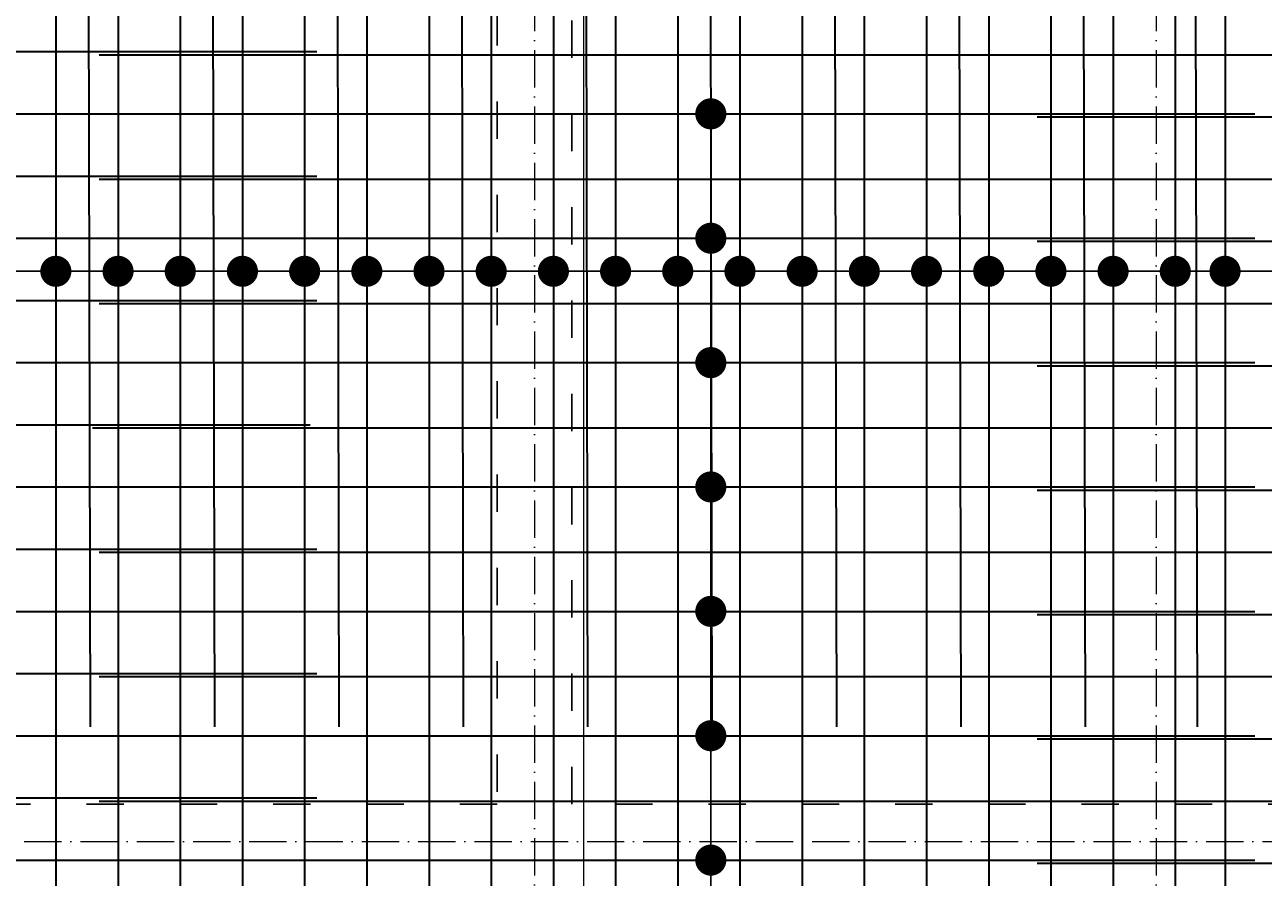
# Model space of a CAD drawing. Header units: millimetres. Extents: x 295948 to 312016, y 6878 to 18016.
# Tile 149 of 252: x 303427 to 303825, y 16273 to 16547. Entities that reach past the tile are written whole.
import ezdxf

# ---------------------------------------------------------------- set-up
doc = ezdxf.new("R2010")
doc.units = ezdxf.units.MM
doc.linetypes.add('ACAD_ISO03W100', pattern=[30, 12, -18])
doc.linetypes.add('ACAD_ISO10W100', pattern=[18, 12, -3, 0, -3])
for name, color, linetype, lineweight in [('konstrukcja wymiary', 1, 'Continuous', 13), ('osie', 5, 'ACAD_ISO10W100', 13), ('zbrojenie płyty', 141, 'Continuous', 35)]:
    doc.layers.add(name, color=color, linetype=linetype, lineweight=lineweight)
doc.layers.add('przerywane', color=6, linetype='ACAD_ISO03W100')
doc.styles.get("Standard").update_dxf_attribs({"font": 'romand.shx', "oblique": 10})
doc.dimstyles.new('kropki', dxfattribs={"dimtxt": 0.001, "dimasz": 10, "dimexe": 1.25, "dimexo": 0.625, "dimgap": 1, "dimtad": 1, "dimtxsty": 'Standard', "dimblk": 'DOT', "dimcen": 2.5, "dimadec": 0, "dimazin": 0, "dimtfac": 1, "dimtmove": 0, "dimatfit": 3, "dimfxl": 1, "dimfxlon": 1, "dimarcsym": 0})

# ---------------------------------------------------------------- blocks, each defined once
blk = doc.blocks.new('_Dot')
at = {"color": 0, "linetype": 'ByBlock', "lineweight": -2}
blk.add_line((-0.5, 0), (-1, 0), dxfattribs=at)
at = {"color": 0, "linetype": 'ByBlock', "const_width": 0.5}
blk.add_lwpolyline([(-0.25, 0, 1), (0.25, 0, 1)], format="xyb", close=True, dxfattribs=at)
blk = doc.blocks.new('*D2341')
at = {"layer": 'Defpoints', "color": 0, "transparency": 16777216}
for p in [(303636.56, 16558.24), (303636.56, 16518.24), (303647.19, 16518.24)]:
    blk.add_point(p, dxfattribs=at)
at = {"layer": 'konstrukcja wymiary', "color": 0, "lineweight": -2, "transparency": 16777216}
for p, q in [((303646.19, 16558.24), (303648.44, 16558.24)), ((303647.19, 16548.24), (303647.19, 16528.24)), ((303646.19, 16518.24), (303648.44, 16518.24))]:
    blk.add_line(p, q, dxfattribs=at)
at = {"layer": 'konstrukcja wymiary', "color": 0, "lineweight": -2, "transparency": 16777216, "xscale": 10, "yscale": 10, "zscale": 10}
for p, rotation in [((303647.19, 16558.24), 90), ((303647.19, 16518.24), 270)]:
    blk.add_blockref('_Dot', p, dxfattribs=dict(at, rotation=rotation))
at = {"layer": 'konstrukcja wymiary', "color": 0, "transparency": 16777216, "insert": (303646.19, 16538.24), "char_height": 0.001, "attachment_point": 5, "rotation": 90}
blk.add_mtext('40', dxfattribs=at)
blk = doc.blocks.new('*D2342')
at = {"layer": 'Defpoints', "color": 0, "transparency": 16777216}
for p in [(303636.56, 16518.24), (303636.56, 16478.24), (303647.19, 16478.24)]:
    blk.add_point(p, dxfattribs=at)
at = {"layer": 'konstrukcja wymiary', "color": 0, "lineweight": -2, "transparency": 16777216}
for p, q in [((303646.19, 16518.24), (303648.44, 16518.24)), ((303647.19, 16508.24), (303647.19, 16488.24)), ((303646.19, 16478.24), (303648.44, 16478.24))]:
    blk.add_line(p, q, dxfattribs=at)
at = {"layer": 'konstrukcja wymiary', "color": 0, "lineweight": -2, "transparency": 16777216, "xscale": 10, "yscale": 10, "zscale": 10}
for p, rotation in [((303647.19, 16518.24), 90), ((303647.19, 16478.24), 270)]:
    blk.add_blockref('_Dot', p, dxfattribs=dict(at, rotation=rotation))
at = {"layer": 'konstrukcja wymiary', "color": 0, "transparency": 16777216, "insert": (303646.19, 16498.24), "char_height": 0.001, "attachment_point": 5, "rotation": 90}
blk.add_mtext('40', dxfattribs=at)
blk = doc.blocks.new('*D2343')
at = {"layer": 'Defpoints', "color": 0, "transparency": 16777216}
for p in [(303636.56, 16478.24), (303636.56, 16438.24), (303647.19, 16438.24)]:
    blk.add_point(p, dxfattribs=at)
at = {"layer": 'konstrukcja wymiary', "color": 0, "lineweight": -2, "transparency": 16777216}
for p, q in [((303646.19, 16478.24), (303648.44, 16478.24)), ((303647.19, 16468.24), (303647.19, 16448.24)), ((303646.19, 16438.24), (303648.44, 16438.24))]:
    blk.add_line(p, q, dxfattribs=at)
at = {"layer": 'konstrukcja wymiary', "color": 0, "lineweight": -2, "transparency": 16777216, "xscale": 10, "yscale": 10, "zscale": 10}
for p, rotation in [((303647.19, 16478.24), 90), ((303647.19, 16438.24), 270)]:
    blk.add_blockref('_Dot', p, dxfattribs=dict(at, rotation=rotation))
at = {"layer": 'konstrukcja wymiary', "color": 0, "transparency": 16777216, "insert": (303646.19, 16458.24), "char_height": 0.001, "attachment_point": 5, "rotation": 90}
blk.add_mtext('40', dxfattribs=at)
blk = doc.blocks.new('*D2344')
at = {"layer": 'Defpoints', "color": 0, "transparency": 16777216}
for p in [(303636.56, 16438.24), (303636.56, 16398.24), (303647.19, 16398.24)]:
    blk.add_point(p, dxfattribs=at)
at = {"layer": 'konstrukcja wymiary', "color": 0, "lineweight": -2, "transparency": 16777216}
for p, q in [((303646.19, 16438.24), (303648.44, 16438.24)), ((303647.19, 16428.24), (303647.19, 16408.24)), ((303646.19, 16398.24), (303648.44, 16398.24))]:
    blk.add_line(p, q, dxfattribs=at)
at = {"layer": 'konstrukcja wymiary', "color": 0, "lineweight": -2, "transparency": 16777216, "xscale": 10, "yscale": 10, "zscale": 10}
for p, rotation in [((303647.19, 16438.24), 90), ((303647.19, 16398.24), 270)]:
    blk.add_blockref('_Dot', p, dxfattribs=dict(at, rotation=rotation))
at = {"layer": 'konstrukcja wymiary', "color": 0, "transparency": 16777216, "insert": (303646.19, 16418.24), "char_height": 0.001, "attachment_point": 5, "rotation": 90}
blk.add_mtext('40', dxfattribs=at)
blk = doc.blocks.new('*D2345')
at = {"layer": 'Defpoints', "color": 0, "transparency": 16777216}
for p in [(303636.56, 16398.24), (303636.56, 16358.24), (303647.19, 16358.24)]:
    blk.add_point(p, dxfattribs=at)
at = {"layer": 'konstrukcja wymiary', "color": 0, "lineweight": -2, "transparency": 16777216}
for p, q in [((303646.19, 16398.24), (303648.44, 16398.24)), ((303647.19, 16388.24), (303647.19, 16368.24)), ((303646.19, 16358.24), (303648.44, 16358.24))]:
    blk.add_line(p, q, dxfattribs=at)
at = {"layer": 'konstrukcja wymiary', "color": 0, "lineweight": -2, "transparency": 16777216, "xscale": 10, "yscale": 10, "zscale": 10}
for p, rotation in [((303647.19, 16398.24), 90), ((303647.19, 16358.24), 270)]:
    blk.add_blockref('_Dot', p, dxfattribs=dict(at, rotation=rotation))
at = {"layer": 'konstrukcja wymiary', "color": 0, "transparency": 16777216, "insert": (303646.19, 16378.24), "char_height": 0.001, "attachment_point": 5, "rotation": 90}
blk.add_mtext('40', dxfattribs=at)
blk = doc.blocks.new('*D2346')
at = {"layer": 'Defpoints', "color": 0, "transparency": 16777216}
for p in [(303636.56, 16358.24), (303636.56, 16318.24), (303647.19, 16318.24)]:
    blk.add_point(p, dxfattribs=at)
at = {"layer": 'konstrukcja wymiary', "color": 0, "lineweight": -2, "transparency": 16777216}
for p, q in [((303646.19, 16358.24), (303648.44, 16358.24)), ((303647.19, 16348.24), (303647.19, 16328.24)), ((303646.19, 16318.24), (303648.44, 16318.24))]:
    blk.add_line(p, q, dxfattribs=at)
at = {"layer": 'konstrukcja wymiary', "color": 0, "lineweight": -2, "transparency": 16777216, "xscale": 10, "yscale": 10, "zscale": 10}
for p, rotation in [((303647.19, 16358.24), 90), ((303647.19, 16318.24), 270)]:
    blk.add_blockref('_Dot', p, dxfattribs=dict(at, rotation=rotation))
at = {"layer": 'konstrukcja wymiary', "color": 0, "transparency": 16777216, "insert": (303646.19, 16338.24), "char_height": 0.001, "attachment_point": 5, "rotation": 90}
blk.add_mtext('40', dxfattribs=at)
blk = doc.blocks.new('*D2347')
at = {"layer": 'Defpoints', "color": 0, "transparency": 16777216}
for p in [(303636.56, 16318.24), (303636.56, 16278.24), (303647.19, 16278.24)]:
    blk.add_point(p, dxfattribs=at)
at = {"layer": 'konstrukcja wymiary', "color": 0, "lineweight": -2, "transparency": 16777216}
for p, q in [((303646.19, 16318.24), (303648.44, 16318.24)), ((303647.19, 16308.24), (303647.19, 16288.24)), ((303646.19, 16278.24), (303648.44, 16278.24))]:
    blk.add_line(p, q, dxfattribs=at)
at = {"layer": 'konstrukcja wymiary', "color": 0, "lineweight": -2, "transparency": 16777216, "xscale": 10, "yscale": 10, "zscale": 10}
for p, rotation in [((303647.19, 16318.24), 90), ((303647.19, 16278.24), 270)]:
    blk.add_blockref('_Dot', p, dxfattribs=dict(at, rotation=rotation))
at = {"layer": 'konstrukcja wymiary', "color": 0, "transparency": 16777216, "insert": (303646.19, 16298.24), "char_height": 0.001, "attachment_point": 5, "rotation": 90}
blk.add_mtext('40', dxfattribs=at)
blk = doc.blocks.new('*D2348')
at = {"layer": 'Defpoints', "color": 0, "transparency": 16777216}
for p in [(303636.56, 16278.24), (303636.56, 16238.24), (303647.19, 16238.24)]:
    blk.add_point(p, dxfattribs=at)
at = {"layer": 'konstrukcja wymiary', "color": 0, "lineweight": -2, "transparency": 16777216}
for p, q in [((303646.19, 16278.24), (303648.44, 16278.24)), ((303647.19, 16268.24), (303647.19, 16248.24)), ((303646.19, 16238.24), (303648.44, 16238.24))]:
    blk.add_line(p, q, dxfattribs=at)
at = {"layer": 'konstrukcja wymiary', "color": 0, "lineweight": -2, "transparency": 16777216, "xscale": 10, "yscale": 10, "zscale": 10}
for p, rotation in [((303647.19, 16278.24), 90), ((303647.19, 16238.24), 270)]:
    blk.add_blockref('_Dot', p, dxfattribs=dict(at, rotation=rotation))
at = {"layer": 'konstrukcja wymiary', "color": 0, "transparency": 16777216, "insert": (303646.19, 16258.24), "char_height": 0.001, "attachment_point": 5, "rotation": 90}
blk.add_mtext('40', dxfattribs=at)
blk = doc.blocks.new('*D2165')
at = {"layer": 'Defpoints', "color": 0, "transparency": 16777216}
for p in [(303436.56, 16467.6), (303396.56, 16458.24), (303436.56, 16458.24)]:
    blk.add_point(p, dxfattribs=at)
at = {"layer": 'konstrukcja wymiary', "color": 0, "lineweight": -2, "transparency": 16777216}
for p, q in [((303396.56, 16466.6), (303396.56, 16468.85)), ((303406.56, 16467.6), (303426.56, 16467.6)), ((303436.56, 16466.6), (303436.56, 16468.85))]:
    blk.add_line(p, q, dxfattribs=at)
at = {"layer": 'konstrukcja wymiary', "color": 0, "lineweight": -2, "transparency": 16777216, "xscale": 10, "yscale": 10, "zscale": 10, "rotation": 180}
blk.add_blockref('_Dot', (303396.56, 16467.6), dxfattribs=at)
at = {"layer": 'konstrukcja wymiary', "color": 0, "lineweight": -2, "transparency": 16777216, "xscale": 10, "yscale": 10, "zscale": 10}
blk.add_blockref('_Dot', (303436.56, 16467.6), dxfattribs=at)
at = {"layer": 'konstrukcja wymiary', "color": 0, "transparency": 16777216, "insert": (303416.56, 16468.61), "char_height": 0.001, "attachment_point": 5}
blk.add_mtext('40', dxfattribs=at)
blk = doc.blocks.new('*D2166')
at = {"layer": 'Defpoints', "color": 0, "transparency": 16777216}
for p in [(303476.56, 16467.6), (303436.56, 16458.24), (303476.56, 16457.24)]:
    blk.add_point(p, dxfattribs=at)
at = {"layer": 'konstrukcja wymiary', "color": 0, "lineweight": -2, "transparency": 16777216}
for p, q in [((303436.56, 16466.6), (303436.56, 16468.85)), ((303446.56, 16467.6), (303466.56, 16467.6)), ((303476.56, 16466.6), (303476.56, 16468.85))]:
    blk.add_line(p, q, dxfattribs=at)
at = {"layer": 'konstrukcja wymiary', "color": 0, "lineweight": -2, "transparency": 16777216, "xscale": 10, "yscale": 10, "zscale": 10, "rotation": 180}
blk.add_blockref('_Dot', (303436.56, 16467.6), dxfattribs=at)
at = {"layer": 'konstrukcja wymiary', "color": 0, "lineweight": -2, "transparency": 16777216, "xscale": 10, "yscale": 10, "zscale": 10}
blk.add_blockref('_Dot', (303476.56, 16467.6), dxfattribs=at)
at = {"layer": 'konstrukcja wymiary', "color": 0, "transparency": 16777216, "insert": (303456.56, 16468.61), "char_height": 0.001, "attachment_point": 5}
blk.add_mtext('40', dxfattribs=at)
blk = doc.blocks.new('*D2167')
at = {"layer": 'Defpoints', "color": 0, "transparency": 16777216}
for p in [(303516.56, 16467.6), (303476.56, 16457.24), (303516.56, 16457.24)]:
    blk.add_point(p, dxfattribs=at)
at = {"layer": 'konstrukcja wymiary', "color": 0, "lineweight": -2, "transparency": 16777216}
for p, q in [((303476.56, 16466.6), (303476.56, 16468.85)), ((303486.56, 16467.6), (303506.56, 16467.6)), ((303516.56, 16466.6), (303516.56, 16468.85))]:
    blk.add_line(p, q, dxfattribs=at)
at = {"layer": 'konstrukcja wymiary', "color": 0, "lineweight": -2, "transparency": 16777216, "xscale": 10, "yscale": 10, "zscale": 10, "rotation": 180}
blk.add_blockref('_Dot', (303476.56, 16467.6), dxfattribs=at)
at = {"layer": 'konstrukcja wymiary', "color": 0, "lineweight": -2, "transparency": 16777216, "xscale": 10, "yscale": 10, "zscale": 10}
blk.add_blockref('_Dot', (303516.56, 16467.6), dxfattribs=at)
at = {"layer": 'konstrukcja wymiary', "color": 0, "transparency": 16777216, "insert": (303496.56, 16468.61), "char_height": 0.001, "attachment_point": 5}
blk.add_mtext('40', dxfattribs=at)
blk = doc.blocks.new('*D2168')
at = {"layer": 'Defpoints', "color": 0, "transparency": 16777216}
for p in [(303556.56, 16467.6), (303516.56, 16457.24), (303556.56, 16457.24)]:
    blk.add_point(p, dxfattribs=at)
at = {"layer": 'konstrukcja wymiary', "color": 0, "lineweight": -2, "transparency": 16777216}
for p, q in [((303516.56, 16466.6), (303516.56, 16468.85)), ((303526.56, 16467.6), (303546.56, 16467.6)), ((303556.56, 16466.6), (303556.56, 16468.85))]:
    blk.add_line(p, q, dxfattribs=at)
at = {"layer": 'konstrukcja wymiary', "color": 0, "lineweight": -2, "transparency": 16777216, "xscale": 10, "yscale": 10, "zscale": 10, "rotation": 180}
blk.add_blockref('_Dot', (303516.56, 16467.6), dxfattribs=at)
at = {"layer": 'konstrukcja wymiary', "color": 0, "lineweight": -2, "transparency": 16777216, "xscale": 10, "yscale": 10, "zscale": 10}
blk.add_blockref('_Dot', (303556.56, 16467.6), dxfattribs=at)
at = {"layer": 'konstrukcja wymiary', "color": 0, "transparency": 16777216, "insert": (303536.56, 16468.61), "char_height": 0.001, "attachment_point": 5}
blk.add_mtext('40', dxfattribs=at)
blk = doc.blocks.new('*D2169')
at = {"layer": 'Defpoints', "color": 0, "transparency": 16777216}
for p in [(303596.56, 16467.6), (303556.56, 16457.24), (303596.56, 16457.24)]:
    blk.add_point(p, dxfattribs=at)
at = {"layer": 'konstrukcja wymiary', "color": 0, "lineweight": -2, "transparency": 16777216}
for p, q in [((303556.56, 16466.6), (303556.56, 16468.85)), ((303566.56, 16467.6), (303586.56, 16467.6)), ((303596.56, 16466.6), (303596.56, 16468.85))]:
    blk.add_line(p, q, dxfattribs=at)
at = {"layer": 'konstrukcja wymiary', "color": 0, "lineweight": -2, "transparency": 16777216, "xscale": 10, "yscale": 10, "zscale": 10, "rotation": 180}
blk.add_blockref('_Dot', (303556.56, 16467.6), dxfattribs=at)
at = {"layer": 'konstrukcja wymiary', "color": 0, "lineweight": -2, "transparency": 16777216, "xscale": 10, "yscale": 10, "zscale": 10}
blk.add_blockref('_Dot', (303596.56, 16467.6), dxfattribs=at)
at = {"layer": 'konstrukcja wymiary', "color": 0, "transparency": 16777216, "insert": (303576.56, 16468.61), "char_height": 0.001, "attachment_point": 5}
blk.add_mtext('40', dxfattribs=at)
blk = doc.blocks.new('*D2170')
at = {"layer": 'Defpoints', "color": 0, "transparency": 16777216}
for p in [(303636.56, 16467.6), (303596.56, 16457.24), (303636.56, 16457.24)]:
    blk.add_point(p, dxfattribs=at)
at = {"layer": 'konstrukcja wymiary', "color": 0, "lineweight": -2, "transparency": 16777216}
for p, q in [((303596.56, 16466.6), (303596.56, 16468.85)), ((303606.56, 16467.6), (303626.56, 16467.6)), ((303636.56, 16466.6), (303636.56, 16468.85))]:
    blk.add_line(p, q, dxfattribs=at)
at = {"layer": 'konstrukcja wymiary', "color": 0, "lineweight": -2, "transparency": 16777216, "xscale": 10, "yscale": 10, "zscale": 10, "rotation": 180}
blk.add_blockref('_Dot', (303596.56, 16467.6), dxfattribs=at)
at = {"layer": 'konstrukcja wymiary', "color": 0, "lineweight": -2, "transparency": 16777216, "xscale": 10, "yscale": 10, "zscale": 10}
blk.add_blockref('_Dot', (303636.56, 16467.6), dxfattribs=at)
at = {"layer": 'konstrukcja wymiary', "color": 0, "transparency": 16777216, "insert": (303616.56, 16468.61), "char_height": 0.001, "attachment_point": 5}
blk.add_mtext('40', dxfattribs=at)
blk = doc.blocks.new('*D2171')
at = {"layer": 'Defpoints', "color": 0, "transparency": 16777216}
for p in [(303676.56, 16467.6), (303636.56, 16457.24), (303676.56, 16457.24)]:
    blk.add_point(p, dxfattribs=at)
at = {"layer": 'konstrukcja wymiary', "color": 0, "lineweight": -2, "transparency": 16777216}
for p, q in [((303636.56, 16466.6), (303636.56, 16468.85)), ((303646.56, 16467.6), (303666.56, 16467.6)), ((303676.56, 16466.6), (303676.56, 16468.85))]:
    blk.add_line(p, q, dxfattribs=at)
at = {"layer": 'konstrukcja wymiary', "color": 0, "lineweight": -2, "transparency": 16777216, "xscale": 10, "yscale": 10, "zscale": 10, "rotation": 180}
blk.add_blockref('_Dot', (303636.56, 16467.6), dxfattribs=at)
at = {"layer": 'konstrukcja wymiary', "color": 0, "lineweight": -2, "transparency": 16777216, "xscale": 10, "yscale": 10, "zscale": 10}
blk.add_blockref('_Dot', (303676.56, 16467.6), dxfattribs=at)
at = {"layer": 'konstrukcja wymiary', "color": 0, "transparency": 16777216, "insert": (303656.56, 16468.61), "char_height": 0.001, "attachment_point": 5}
blk.add_mtext('40', dxfattribs=at)
blk = doc.blocks.new('*D2172')
at = {"layer": 'Defpoints', "color": 0, "transparency": 16777216}
for p in [(303716.56, 16467.6), (303676.56, 16457.24), (303716.56, 16457.24)]:
    blk.add_point(p, dxfattribs=at)
at = {"layer": 'konstrukcja wymiary', "color": 0, "lineweight": -2, "transparency": 16777216}
for p, q in [((303676.56, 16466.6), (303676.56, 16468.85)), ((303686.56, 16467.6), (303706.56, 16467.6)), ((303716.56, 16466.6), (303716.56, 16468.85))]:
    blk.add_line(p, q, dxfattribs=at)
at = {"layer": 'konstrukcja wymiary', "color": 0, "lineweight": -2, "transparency": 16777216, "xscale": 10, "yscale": 10, "zscale": 10, "rotation": 180}
blk.add_blockref('_Dot', (303676.56, 16467.6), dxfattribs=at)
at = {"layer": 'konstrukcja wymiary', "color": 0, "lineweight": -2, "transparency": 16777216, "xscale": 10, "yscale": 10, "zscale": 10}
blk.add_blockref('_Dot', (303716.56, 16467.6), dxfattribs=at)
at = {"layer": 'konstrukcja wymiary', "color": 0, "transparency": 16777216, "insert": (303696.56, 16468.61), "char_height": 0.001, "attachment_point": 5}
blk.add_mtext('40', dxfattribs=at)
blk = doc.blocks.new('*D2173')
at = {"layer": 'Defpoints', "color": 0, "transparency": 16777216}
for p in [(303756.56, 16467.6), (303716.56, 16457.24), (303756.56, 16457.24)]:
    blk.add_point(p, dxfattribs=at)
at = {"layer": 'konstrukcja wymiary', "color": 0, "lineweight": -2, "transparency": 16777216}
for p, q in [((303716.56, 16466.6), (303716.56, 16468.85)), ((303726.56, 16467.6), (303746.56, 16467.6)), ((303756.56, 16466.6), (303756.56, 16468.85))]:
    blk.add_line(p, q, dxfattribs=at)
at = {"layer": 'konstrukcja wymiary', "color": 0, "lineweight": -2, "transparency": 16777216, "xscale": 10, "yscale": 10, "zscale": 10, "rotation": 180}
blk.add_blockref('_Dot', (303716.56, 16467.6), dxfattribs=at)
at = {"layer": 'konstrukcja wymiary', "color": 0, "lineweight": -2, "transparency": 16777216, "xscale": 10, "yscale": 10, "zscale": 10}
blk.add_blockref('_Dot', (303756.56, 16467.6), dxfattribs=at)
at = {"layer": 'konstrukcja wymiary', "color": 0, "transparency": 16777216, "insert": (303736.56, 16468.61), "char_height": 0.001, "attachment_point": 5}
blk.add_mtext('40', dxfattribs=at)
blk = doc.blocks.new('*D2190')
at = {"layer": 'Defpoints', "color": 0, "transparency": 16777216}
for p in [(303456.56, 16467.6), (303416.56, 16458.24), (303456.56, 16458.24)]:
    blk.add_point(p, dxfattribs=at)
at = {"layer": 'konstrukcja wymiary', "color": 0, "lineweight": -2, "transparency": 16777216}
for p, q in [((303416.56, 16466.6), (303416.56, 16468.85)), ((303426.56, 16467.6), (303446.56, 16467.6)), ((303456.56, 16466.6), (303456.56, 16468.85))]:
    blk.add_line(p, q, dxfattribs=at)
at = {"layer": 'konstrukcja wymiary', "color": 0, "lineweight": -2, "transparency": 16777216, "xscale": 10, "yscale": 10, "zscale": 10, "rotation": 180}
blk.add_blockref('_Dot', (303416.56, 16467.6), dxfattribs=at)
at = {"layer": 'konstrukcja wymiary', "color": 0, "lineweight": -2, "transparency": 16777216, "xscale": 10, "yscale": 10, "zscale": 10}
blk.add_blockref('_Dot', (303456.56, 16467.6), dxfattribs=at)
at = {"layer": 'konstrukcja wymiary', "color": 0, "transparency": 16777216, "insert": (303436.56, 16468.61), "char_height": 0.001, "attachment_point": 5}
blk.add_mtext('40', dxfattribs=at)
blk = doc.blocks.new('*D2191')
at = {"layer": 'Defpoints', "color": 0, "transparency": 16777216}
for p in [(303496.56, 16467.6), (303456.56, 16458.24), (303496.56, 16457.24)]:
    blk.add_point(p, dxfattribs=at)
at = {"layer": 'konstrukcja wymiary', "color": 0, "lineweight": -2, "transparency": 16777216}
for p, q in [((303456.56, 16466.6), (303456.56, 16468.85)), ((303466.56, 16467.6), (303486.56, 16467.6)), ((303496.56, 16466.6), (303496.56, 16468.85))]:
    blk.add_line(p, q, dxfattribs=at)
at = {"layer": 'konstrukcja wymiary', "color": 0, "lineweight": -2, "transparency": 16777216, "xscale": 10, "yscale": 10, "zscale": 10, "rotation": 180}
blk.add_blockref('_Dot', (303456.56, 16467.6), dxfattribs=at)
at = {"layer": 'konstrukcja wymiary', "color": 0, "lineweight": -2, "transparency": 16777216, "xscale": 10, "yscale": 10, "zscale": 10}
blk.add_blockref('_Dot', (303496.56, 16467.6), dxfattribs=at)
at = {"layer": 'konstrukcja wymiary', "color": 0, "transparency": 16777216, "insert": (303476.56, 16468.61), "char_height": 0.001, "attachment_point": 5}
blk.add_mtext('40', dxfattribs=at)
blk = doc.blocks.new('*D2192')
at = {"layer": 'Defpoints', "color": 0, "transparency": 16777216}
for p in [(303536.56, 16467.6), (303496.56, 16457.24), (303536.56, 16457.24)]:
    blk.add_point(p, dxfattribs=at)
at = {"layer": 'konstrukcja wymiary', "color": 0, "lineweight": -2, "transparency": 16777216}
for p, q in [((303496.56, 16466.6), (303496.56, 16468.85)), ((303506.56, 16467.6), (303526.56, 16467.6)), ((303536.56, 16466.6), (303536.56, 16468.85))]:
    blk.add_line(p, q, dxfattribs=at)
at = {"layer": 'konstrukcja wymiary', "color": 0, "lineweight": -2, "transparency": 16777216, "xscale": 10, "yscale": 10, "zscale": 10, "rotation": 180}
blk.add_blockref('_Dot', (303496.56, 16467.6), dxfattribs=at)
at = {"layer": 'konstrukcja wymiary', "color": 0, "lineweight": -2, "transparency": 16777216, "xscale": 10, "yscale": 10, "zscale": 10}
blk.add_blockref('_Dot', (303536.56, 16467.6), dxfattribs=at)
at = {"layer": 'konstrukcja wymiary', "color": 0, "transparency": 16777216, "insert": (303516.56, 16468.61), "char_height": 0.001, "attachment_point": 5}
blk.add_mtext('40', dxfattribs=at)
blk = doc.blocks.new('*D2193')
at = {"layer": 'Defpoints', "color": 0, "transparency": 16777216}
for p in [(303576.56, 16467.6), (303536.56, 16457.24), (303576.56, 16457.24)]:
    blk.add_point(p, dxfattribs=at)
at = {"layer": 'konstrukcja wymiary', "color": 0, "lineweight": -2, "transparency": 16777216}
for p, q in [((303536.56, 16466.6), (303536.56, 16468.85)), ((303546.56, 16467.6), (303566.56, 16467.6)), ((303576.56, 16466.6), (303576.56, 16468.85))]:
    blk.add_line(p, q, dxfattribs=at)
at = {"layer": 'konstrukcja wymiary', "color": 0, "lineweight": -2, "transparency": 16777216, "xscale": 10, "yscale": 10, "zscale": 10, "rotation": 180}
blk.add_blockref('_Dot', (303536.56, 16467.6), dxfattribs=at)
at = {"layer": 'konstrukcja wymiary', "color": 0, "lineweight": -2, "transparency": 16777216, "xscale": 10, "yscale": 10, "zscale": 10}
blk.add_blockref('_Dot', (303576.56, 16467.6), dxfattribs=at)
at = {"layer": 'konstrukcja wymiary', "color": 0, "transparency": 16777216, "insert": (303556.56, 16468.61), "char_height": 0.001, "attachment_point": 5}
blk.add_mtext('40', dxfattribs=at)
blk = doc.blocks.new('*D2194')
at = {"layer": 'Defpoints', "color": 0, "transparency": 16777216}
for p in [(303616.56, 16467.6), (303576.56, 16457.24), (303616.56, 16457.24)]:
    blk.add_point(p, dxfattribs=at)
at = {"layer": 'konstrukcja wymiary', "color": 0, "lineweight": -2, "transparency": 16777216}
for p, q in [((303576.56, 16466.6), (303576.56, 16468.85)), ((303586.56, 16467.6), (303606.56, 16467.6)), ((303616.56, 16466.6), (303616.56, 16468.85))]:
    blk.add_line(p, q, dxfattribs=at)
at = {"layer": 'konstrukcja wymiary', "color": 0, "lineweight": -2, "transparency": 16777216, "xscale": 10, "yscale": 10, "zscale": 10, "rotation": 180}
blk.add_blockref('_Dot', (303576.56, 16467.6), dxfattribs=at)
at = {"layer": 'konstrukcja wymiary', "color": 0, "lineweight": -2, "transparency": 16777216, "xscale": 10, "yscale": 10, "zscale": 10}
blk.add_blockref('_Dot', (303616.56, 16467.6), dxfattribs=at)
at = {"layer": 'konstrukcja wymiary', "color": 0, "transparency": 16777216, "insert": (303596.56, 16468.61), "char_height": 0.001, "attachment_point": 5}
blk.add_mtext('40', dxfattribs=at)
blk = doc.blocks.new('*D2195')
at = {"layer": 'Defpoints', "color": 0, "transparency": 16777216}
for p in [(303656.56, 16467.6), (303616.56, 16457.24), (303656.56, 16457.24)]:
    blk.add_point(p, dxfattribs=at)
at = {"layer": 'konstrukcja wymiary', "color": 0, "lineweight": -2, "transparency": 16777216}
for p, q in [((303616.56, 16466.6), (303616.56, 16468.85)), ((303626.56, 16467.6), (303646.56, 16467.6)), ((303656.56, 16466.6), (303656.56, 16468.85))]:
    blk.add_line(p, q, dxfattribs=at)
at = {"layer": 'konstrukcja wymiary', "color": 0, "lineweight": -2, "transparency": 16777216, "xscale": 10, "yscale": 10, "zscale": 10, "rotation": 180}
blk.add_blockref('_Dot', (303616.56, 16467.6), dxfattribs=at)
at = {"layer": 'konstrukcja wymiary', "color": 0, "lineweight": -2, "transparency": 16777216, "xscale": 10, "yscale": 10, "zscale": 10}
blk.add_blockref('_Dot', (303656.56, 16467.6), dxfattribs=at)
at = {"layer": 'konstrukcja wymiary', "color": 0, "transparency": 16777216, "insert": (303636.56, 16468.61), "char_height": 0.001, "attachment_point": 5}
blk.add_mtext('40', dxfattribs=at)
blk = doc.blocks.new('*D2196')
at = {"layer": 'Defpoints', "color": 0, "transparency": 16777216}
for p in [(303696.56, 16467.6), (303656.56, 16457.24), (303696.56, 16457.24)]:
    blk.add_point(p, dxfattribs=at)
at = {"layer": 'konstrukcja wymiary', "color": 0, "lineweight": -2, "transparency": 16777216}
for p, q in [((303656.56, 16466.6), (303656.56, 16468.85)), ((303666.56, 16467.6), (303686.56, 16467.6)), ((303696.56, 16466.6), (303696.56, 16468.85))]:
    blk.add_line(p, q, dxfattribs=at)
at = {"layer": 'konstrukcja wymiary', "color": 0, "lineweight": -2, "transparency": 16777216, "xscale": 10, "yscale": 10, "zscale": 10, "rotation": 180}
blk.add_blockref('_Dot', (303656.56, 16467.6), dxfattribs=at)
at = {"layer": 'konstrukcja wymiary', "color": 0, "lineweight": -2, "transparency": 16777216, "xscale": 10, "yscale": 10, "zscale": 10}
blk.add_blockref('_Dot', (303696.56, 16467.6), dxfattribs=at)
at = {"layer": 'konstrukcja wymiary', "color": 0, "transparency": 16777216, "insert": (303676.56, 16468.61), "char_height": 0.001, "attachment_point": 5}
blk.add_mtext('40', dxfattribs=at)
blk = doc.blocks.new('*D2197')
at = {"layer": 'Defpoints', "color": 0, "transparency": 16777216}
for p in [(303736.56, 16467.6), (303696.56, 16457.24), (303736.56, 16457.24)]:
    blk.add_point(p, dxfattribs=at)
at = {"layer": 'konstrukcja wymiary', "color": 0, "lineweight": -2, "transparency": 16777216}
for p, q in [((303696.56, 16466.6), (303696.56, 16468.85)), ((303706.56, 16467.6), (303726.56, 16467.6)), ((303736.56, 16466.6), (303736.56, 16468.85))]:
    blk.add_line(p, q, dxfattribs=at)
at = {"layer": 'konstrukcja wymiary', "color": 0, "lineweight": -2, "transparency": 16777216, "xscale": 10, "yscale": 10, "zscale": 10, "rotation": 180}
blk.add_blockref('_Dot', (303696.56, 16467.6), dxfattribs=at)
at = {"layer": 'konstrukcja wymiary', "color": 0, "lineweight": -2, "transparency": 16777216, "xscale": 10, "yscale": 10, "zscale": 10}
blk.add_blockref('_Dot', (303736.56, 16467.6), dxfattribs=at)
at = {"layer": 'konstrukcja wymiary', "color": 0, "transparency": 16777216, "insert": (303716.56, 16468.61), "char_height": 0.001, "attachment_point": 5}
blk.add_mtext('40', dxfattribs=at)
blk = doc.blocks.new('*D2198')
at = {"layer": 'Defpoints', "color": 0, "transparency": 16777216}
for p in [(303776.56, 16467.6), (303736.56, 16457.24), (303776.56, 16457.24)]:
    blk.add_point(p, dxfattribs=at)
at = {"layer": 'konstrukcja wymiary', "color": 0, "lineweight": -2, "transparency": 16777216}
for p, q in [((303736.56, 16466.6), (303736.56, 16468.85)), ((303746.56, 16467.6), (303766.56, 16467.6)), ((303776.56, 16466.6), (303776.56, 16468.85))]:
    blk.add_line(p, q, dxfattribs=at)
at = {"layer": 'konstrukcja wymiary', "color": 0, "lineweight": -2, "transparency": 16777216, "xscale": 10, "yscale": 10, "zscale": 10, "rotation": 180}
blk.add_blockref('_Dot', (303736.56, 16467.6), dxfattribs=at)
at = {"layer": 'konstrukcja wymiary', "color": 0, "lineweight": -2, "transparency": 16777216, "xscale": 10, "yscale": 10, "zscale": 10}
blk.add_blockref('_Dot', (303776.56, 16467.6), dxfattribs=at)
at = {"layer": 'konstrukcja wymiary', "color": 0, "transparency": 16777216, "insert": (303756.56, 16468.61), "char_height": 0.001, "attachment_point": 5}
blk.add_mtext('40', dxfattribs=at)
blk = doc.blocks.new('*D2301')
at = {"layer": 'Defpoints', "color": 0, "transparency": 16777216}
for p in [(303812.56, 16467.6), (303812.56, 16457.24), (304132.56, 16457.24)]:
    blk.add_point(p, dxfattribs=at)
at = {"layer": 'konstrukcja wymiary', "color": 0, "lineweight": -2, "transparency": 16777216}
for p, q in [((303812.56, 16466.6), (303812.56, 16468.85)), ((304122.56, 16467.6), (303822.56, 16467.6)), ((304132.56, 16466.6), (304132.56, 16468.85))]:
    blk.add_line(p, q, dxfattribs=at)
at = {"layer": 'konstrukcja wymiary', "color": 0, "lineweight": -2, "transparency": 16777216, "xscale": 10, "yscale": 10, "zscale": 10, "rotation": 180}
blk.add_blockref('_Dot', (303812.56, 16467.6), dxfattribs=at)
at = {"layer": 'konstrukcja wymiary', "color": 0, "lineweight": -2, "transparency": 16777216, "xscale": 10, "yscale": 10, "zscale": 10}
blk.add_blockref('_Dot', (304132.56, 16467.6), dxfattribs=at)
at = {"layer": 'konstrukcja wymiary', "color": 0, "transparency": 16777216, "insert": (303972.56, 16468.61), "char_height": 0.001, "attachment_point": 5}
blk.add_mtext('320', dxfattribs=at)
blk = doc.blocks.new('*D2302')
at = {"layer": 'Defpoints', "color": 0, "transparency": 16777216}
for p in [(303796.56, 16467.6), (303796.56, 16457.24), (303812.56, 16457.24)]:
    blk.add_point(p, dxfattribs=at)
at = {"layer": 'konstrukcja wymiary', "color": 0, "lineweight": -2, "transparency": 16777216}
for p, q in [((303786.56, 16467.6), (303776.56, 16467.6)), ((303796.56, 16466.6), (303796.56, 16468.85)), ((303812.56, 16467.6), (303796.56, 16467.6)), ((303812.56, 16466.6), (303812.56, 16468.85)), ((303822.56, 16467.6), (303832.56, 16467.6))]:
    blk.add_line(p, q, dxfattribs=at)
at = {"layer": 'konstrukcja wymiary', "color": 0, "lineweight": -2, "transparency": 16777216, "xscale": 10, "yscale": 10, "zscale": 10}
blk.add_blockref('_Dot', (303796.56, 16467.6), dxfattribs=at)
at = {"layer": 'konstrukcja wymiary', "color": 0, "lineweight": -2, "transparency": 16777216, "xscale": 10, "yscale": 10, "zscale": 10, "rotation": 180}
blk.add_blockref('_Dot', (303812.56, 16467.6), dxfattribs=at)
at = {"layer": 'konstrukcja wymiary', "color": 0, "transparency": 16777216, "insert": (303804.56, 16468.61), "char_height": 0.001, "attachment_point": 5}
blk.add_mtext('16', dxfattribs=at)
blk = doc.blocks.new('*D2303')
at = {"layer": 'Defpoints', "color": 0, "transparency": 16777216}
for p in [(303179.14, 16467.6), (303179.14, 16458.24), (303796.56, 16457.24)]:
    blk.add_point(p, dxfattribs=at)
at = {"layer": 'konstrukcja wymiary', "color": 0, "lineweight": -2, "transparency": 16777216}
for p, q in [((303179.14, 16466.6), (303179.14, 16468.85)), ((303786.56, 16467.6), (303189.14, 16467.6)), ((303796.56, 16466.6), (303796.56, 16468.85))]:
    blk.add_line(p, q, dxfattribs=at)
at = {"layer": 'konstrukcja wymiary', "color": 0, "lineweight": -2, "transparency": 16777216, "xscale": 10, "yscale": 10, "zscale": 10, "rotation": 180}
blk.add_blockref('_Dot', (303179.14, 16467.6), dxfattribs=at)
at = {"layer": 'konstrukcja wymiary', "color": 0, "lineweight": -2, "transparency": 16777216, "xscale": 10, "yscale": 10, "zscale": 10}
blk.add_blockref('_Dot', (303796.56, 16467.6), dxfattribs=at)
at = {"layer": 'konstrukcja wymiary', "color": 0, "transparency": 16777216, "insert": (303487.85, 16468.61), "char_height": 0.001, "attachment_point": 5}
blk.add_mtext('617,41', dxfattribs=at)
blk = doc.blocks.new('*D2497')
at = {"layer": 'Defpoints', "color": 0, "transparency": 16777216}
for p in [(304172.56, 16467.6), (303147.44, 16458.24), (304172.56, 16457.24)]:
    blk.add_point(p, dxfattribs=at)
at = {"layer": 'konstrukcja wymiary', "color": 0, "lineweight": -2, "transparency": 16777216}
for p, q in [((303147.44, 16466.6), (303147.44, 16468.85)), ((303157.44, 16467.6), (304162.56, 16467.6)), ((304172.56, 16466.6), (304172.56, 16468.85))]:
    blk.add_line(p, q, dxfattribs=at)
at = {"layer": 'konstrukcja wymiary', "color": 0, "lineweight": -2, "transparency": 16777216, "xscale": 10, "yscale": 10, "zscale": 10, "rotation": 180}
blk.add_blockref('_Dot', (303147.44, 16467.6), dxfattribs=at)
at = {"layer": 'konstrukcja wymiary', "color": 0, "lineweight": -2, "transparency": 16777216, "xscale": 10, "yscale": 10, "zscale": 10}
blk.add_blockref('_Dot', (304172.56, 16467.6), dxfattribs=at)
at = {"layer": 'konstrukcja wymiary', "color": 0, "transparency": 16777216, "insert": (303660, 16468.61), "char_height": 0.001, "attachment_point": 5}
blk.add_mtext('1025,12', dxfattribs=at)

msp = doc.modelspace()

# ---------------------------------------------------------------- linework, layer by layer
at = {"layer": 'konstrukcja wymiary'}
msp.add_line((303606.315, 16237.605), (303606.315, 16908.437), dxfattribs=at)
at = {"layer": 'osie'}
for p, q in [((303590.44, 17045.509), (303590.44, 15571.332)), ((303790.44, 17045.509), (303790.44, 15571.332)), ((302955.771, 16284.224), (304978.51, 16284.224))]:
    msp.add_line(p, q, dxfattribs=at)
at = {"layer": 'przerywane'}
for p, q in [((303578.44, 16852.224), (303578.44, 16296.224)), ((303602.44, 16296.224), (303602.44, 16852.224)), ((303578.44, 16296.224), (303182.44, 16296.224)), ((304258.44, 16296.224), (303602.44, 16296.224))]:
    msp.add_line(p, q, dxfattribs=at)
at = {"layer": 'zbrojenie płyty'}
for p, q in [((303456.558, 16887.224), (303456.558, 15887.224)), ((303496.558, 16887.224), (303496.558, 15887.224)), ((303536.558, 16887.224), (303536.558, 15887.224)), ((303576.558, 16887.224), (303576.558, 15887.224)), ((303616.558, 16887.224), (303616.558, 15887.224)), ((303656.558, 16887.224), (303656.558, 15887.224)), ((303696.558, 16887.224), (303696.558, 15887.224)), ((303736.558, 16887.224), (303736.558, 15887.224)), ((303776.558, 16887.224), (303776.558, 15887.224)), ((303812.558, 16887.224), (303812.558, 15887.224)), ((303446.558, 16821.092), (303447.558, 16321.092)), ((303486.558, 16821.092), (303487.558, 16321.092)), ((303526.558, 16821.092), (303527.558, 16321.092)), ((303566.558, 16821.092), (303567.558, 16321.092)), ((303606.558, 16821.092), (303607.558, 16321.092)), ((303646.558, 16821.092), (303647.558, 16321.092)), ((303686.558, 16821.092), (303687.558, 16321.092)), ((303726.558, 16821.092), (303727.558, 16321.092)), ((303766.558, 16821.092), (303767.558, 16321.092)), ((303802.558, 16821.092), (303803.558, 16321.092)), ((303436.558, 16626.224), (303436.558, 15626.224)), ((303476.558, 16626.224), (303476.558, 15626.224)), ((303516.558, 16626.224), (303516.558, 15626.224)), ((303556.558, 16626.224), (303556.558, 15626.224)), ((303596.558, 16626.224), (303596.558, 15626.224)), ((303636.558, 16626.224), (303636.558, 15626.224)), ((303676.558, 16626.224), (303676.558, 15626.224)), ((303716.558, 16626.224), (303716.558, 15626.224)), ((303756.558, 16626.224), (303756.558, 15626.224)), ((303796.558, 16626.224), (303796.558, 15626.224)), ((303147.44, 16538.243), (303520.44, 16538.243)), ((303450.44, 16537.243), (304650.44, 16537.243)), ((303147.44, 16518.243), (303822.132, 16518.243)), ((303752.132, 16517.243), (304952.132, 16517.243)), ((303147.44, 16498.243), (303520.44, 16498.243)), ((303450.44, 16497.243), (304650.44, 16497.243)), ((303147.44, 16478.243), (303822.132, 16478.243)), ((303752.132, 16477.243), (304952.132, 16477.243)), ((303147.44, 16458.243), (303520.44, 16458.243)), ((303450.44, 16457.243), (304650.44, 16457.243)), ((303147.44, 16438.243), (303822.132, 16438.243)), ((303752.132, 16437.243), (304952.132, 16437.243)), ((303145.322, 16418.243), (303518.322, 16418.243)), ((303448.322, 16417.243), (304648.322, 16417.243)), ((303147.44, 16398.243), (303822.132, 16398.243)), ((303752.132, 16397.243), (304952.132, 16397.243)), ((303147.44, 16378.243), (303520.44, 16378.243)), ((303450.44, 16377.243), (304650.44, 16377.243)), ((303147.44, 16358.243), (303822.132, 16358.243)), ((303752.132, 16357.243), (304952.132, 16357.243)), ((303147.44, 16338.243), (303520.44, 16338.243)), ((303450.44, 16337.243), (304650.44, 16337.243)), ((303147.44, 16318.243), (303822.132, 16318.243)), ((303752.132, 16317.243), (304952.132, 16317.243)), ((303147.44, 16298.243), (303520.44, 16298.243)), ((303450.44, 16297.243), (304650.44, 16297.243)), ((303147.44, 16278.243), (303822.132, 16278.243)), ((303752.132, 16277.243), (304952.132, 16277.243))]:
    msp.add_line(p, q, dxfattribs=at)

# ---------------------------------------------------------------- dimensions: what is measured, and where the dimension line sits
at = {"layer": 'konstrukcja wymiary'}
for base, p1, p2, picture, middle in [((303647.195, 16518.243), (303636.558, 16558.243), (303636.558, 16518.243), '*D2341', (303646.194, 16538.243)), ((303647.195, 16478.243), (303636.558, 16518.243), (303636.558, 16478.243), '*D2342', (303646.194, 16498.243)), ((303647.195, 16438.243), (303636.558, 16478.243), (303636.558, 16438.243), '*D2343', (303646.194, 16458.243)), ((303647.195, 16398.243), (303636.558, 16438.243), (303636.558, 16398.243), '*D2344', (303646.194, 16418.243)), ((303647.195, 16358.243), (303636.558, 16398.243), (303636.558, 16358.243), '*D2345', (303646.194, 16378.243)), ((303647.195, 16318.243), (303636.558, 16358.243), (303636.558, 16318.243), '*D2346', (303646.194, 16338.243)), ((303647.195, 16278.243), (303636.558, 16318.243), (303636.558, 16278.243), '*D2347', (303646.194, 16298.243)), ((303647.195, 16238.243), (303636.558, 16278.243), (303636.558, 16238.243), '*D2348', (303646.194, 16258.243))]:
    dim = msp.add_linear_dim(base=base, p1=p1, p2=p2, angle=90, dimstyle='kropki', override={"dimtmove": 1}, dxfattribs=at)
    dim.commit()
    dim.dimension.update_dxf_attribs({"geometry": picture, "text_midpoint": middle})
for base, p1, p2, picture, middle in [((304172.558, 16467.605), (303147.44, 16458.243), (304172.558, 16457.243), '*D2497', (303659.999, 16468.605)), ((303179.144, 16467.605), (303796.558, 16457.243), (303179.144, 16458.243), '*D2303', (303487.851, 16468.605)), ((303436.558, 16467.605), (303396.558, 16458.243), (303436.558, 16458.243), '*D2165', (303416.558, 16468.605)), ((303456.558, 16467.605), (303416.558, 16458.243), (303456.558, 16458.243), '*D2190', (303436.558, 16468.605)), ((303476.558, 16467.605), (303436.558, 16458.243), (303476.558, 16457.243), '*D2166', (303456.558, 16468.605)), ((303496.558, 16467.605), (303456.558, 16458.243), (303496.558, 16457.243), '*D2191', (303476.558, 16468.605)), ((303516.558, 16467.605), (303476.558, 16457.243), (303516.558, 16457.243), '*D2167', (303496.558, 16468.605)), ((303536.558, 16467.605), (303496.558, 16457.243), (303536.558, 16457.243), '*D2192', (303516.558, 16468.605)), ((303556.558, 16467.605), (303516.558, 16457.243), (303556.558, 16457.243), '*D2168', (303536.558, 16468.605)), ((303576.558, 16467.605), (303536.558, 16457.243), (303576.558, 16457.243), '*D2193', (303556.558, 16468.605)), ((303596.558, 16467.605), (303556.558, 16457.243), (303596.558, 16457.243), '*D2169', (303576.558, 16468.605)), ((303616.558, 16467.605), (303576.558, 16457.243), (303616.558, 16457.243), '*D2194', (303596.558, 16468.605)), ((303636.558, 16467.605), (303596.558, 16457.243), (303636.558, 16457.243), '*D2170', (303616.558, 16468.605)), ((303656.558, 16467.605), (303616.558, 16457.243), (303656.558, 16457.243), '*D2195', (303636.558, 16468.605)), ((303676.558, 16467.605), (303636.558, 16457.243), (303676.558, 16457.243), '*D2171', (303656.558, 16468.605)), ((303696.558, 16467.605), (303656.558, 16457.243), (303696.558, 16457.243), '*D2196', (303676.558, 16468.605)), ((303716.558, 16467.605), (303676.558, 16457.243), (303716.558, 16457.243), '*D2172', (303696.558, 16468.605)), ((303736.558, 16467.605), (303696.558, 16457.243), (303736.558, 16457.243), '*D2197', (303716.558, 16468.605)), ((303756.558, 16467.605), (303716.558, 16457.243), (303756.558, 16457.243), '*D2173', (303736.558, 16468.605)), ((303776.558, 16467.605), (303736.558, 16457.243), (303776.558, 16457.243), '*D2198', (303756.558, 16468.605)), ((303796.558, 16467.605), (303812.558, 16457.243), (303796.558, 16457.243), '*D2302', (303804.558, 16468.605)), ((303812.558, 16467.605), (304132.558, 16457.243), (303812.558, 16457.243), '*D2301', (303972.558, 16468.605))]:
    dim = msp.add_linear_dim(base=base, p1=p1, p2=p2, dimstyle='kropki', override={"dimtmove": 1}, dxfattribs=at)
    dim.commit()
    dim.dimension.update_dxf_attribs({"geometry": picture, "text_midpoint": middle})

doc.saveas('drawing.dxf')
